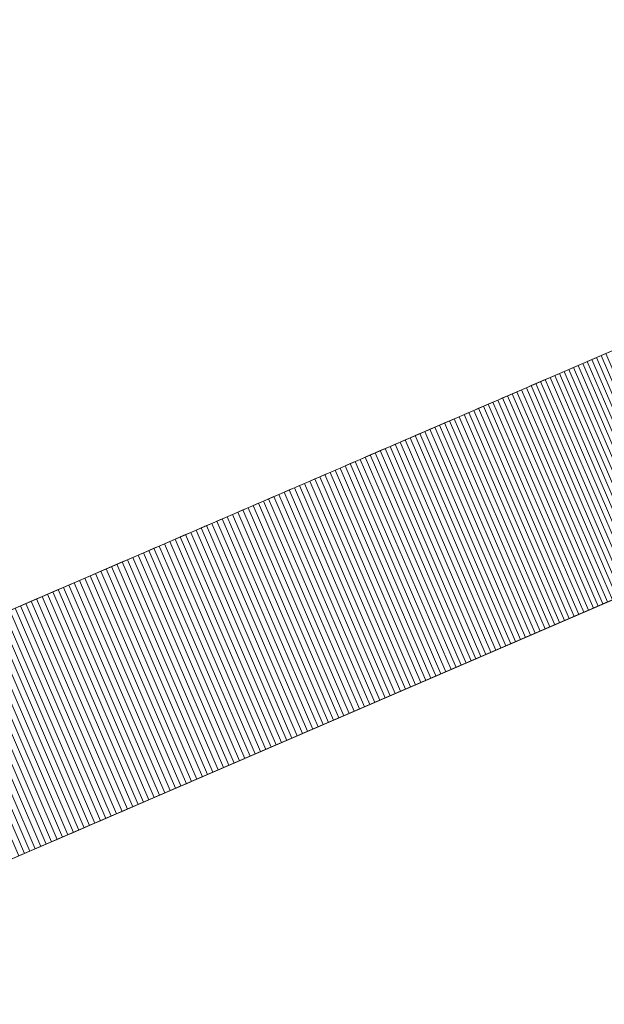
# Model space of a CAD drawing. Header units: centimetres. Extents: x -72 to 74, y -14 to 13.
# Tile 11 of 61: x -40 to -31, y -2 to 13. Entities that reach past the tile are written whole.
import ezdxf

# ---------------------------------------------------------------- set-up
doc = ezdxf.new("R2010")
doc.units = ezdxf.units.CM
doc.header["$LTSCALE"] = 2.54
doc.layers.add('Lucido design-1', color=7, linetype='Continuous')

# ---------------------------------------------------------------- blocks, each defined once
blk = doc.blocks.new('Gruppo-1')
at = {"color": 230, "linetype": 'Continuous', "lineweight": 9}
for points, invisible_edges in [([(-19.181, 12.613, 81.08), (-19.128, 12.636, -57.895), (-72.382, -10.344, -57.895), (-19.181, 12.613, 81.08)], 13), ([(-72.382, -10.344, 81.08), (-52.91, -1.941, 109.007), (-19.181, 12.613, 81.08), (-72.382, -10.344, 81.08)], 15), ([(-72.382, -10.344, -57.895), (-72.382, -10.344, 81.08), (-19.181, 12.613, 81.08), (-72.382, -10.344, -57.895)], 14), ([(-52.91, -1.941, 109.007), (-34.558, 5.978, 107.361), (-19.181, 12.613, 81.08), (-52.91, -1.941, 109.007)], 15), ([(-34.558, 5.978, 107.361), (-23.965, 10.549, 97.671), (-19.181, 12.613, 81.08), (-34.558, 5.978, 107.361)], 15), ([(-34.558, 5.978, 107.361), (-28.848, 8.442, 103.438), (-23.965, 10.549, 97.671), (-34.558, 5.978, 107.361)], 15), ([(-17.814, 9.445, 81.08), (-17.761, 9.468, -57.895), (-71.015, -13.511, -57.895), (-17.814, 9.445, 81.08)], 13), ([(-71.015, -13.511, 81.08), (-51.543, -5.109, 109.007), (-17.814, 9.445, 81.08), (-71.015, -13.511, 81.08)], 15), ([(-71.015, -13.511, -57.895), (-71.015, -13.511, 81.08), (-17.814, 9.445, 81.08), (-71.015, -13.511, -57.895)], 14), ([(-51.543, -5.109, 109.007), (-33.191, 2.81, 107.361), (-17.814, 9.445, 81.08), (-51.543, -5.109, 109.007)], 15), ([(-33.191, 2.81, 107.361), (-22.598, 7.381, 97.671), (-17.814, 9.445, 81.08), (-33.191, 2.81, 107.361)], 15), ([(-34.558, 5.978, 107.361), (-30.854, 7.576, 105.075), (-28.848, 8.442, 103.438), (-34.558, 5.978, 107.361)], 15), ([(-30.854, 7.576, 105.075), (-30.035, 7.929, 104.445), (-28.848, 8.442, 103.438), (-30.854, 7.576, 105.075)], 15), ([(-30.854, 7.576, 105.075), (-30.374, 7.783, 104.712), (-30.035, 7.929, 104.445), (-30.854, 7.576, 105.075)], 15), ([(-30.854, 7.576, 105.075), (-30.647, 7.665, 104.921), (-30.374, 7.783, 104.712), (-30.854, 7.576, 105.075)], 15), ([(-34.558, 5.978, 107.361), (-33.066, 6.622, 106.542), (-30.854, 7.576, 105.075), (-34.558, 5.978, 107.361)], 15), ([(-33.066, 6.622, 106.542), (-32.123, 7.029, 105.955), (-30.854, 7.576, 105.075), (-33.066, 6.622, 106.542)], 15), ([(-32.123, 7.029, 105.955), (-31.483, 7.305, 105.525), (-30.854, 7.576, 105.075), (-32.123, 7.029, 105.955)], 15), ([(-31.483, 7.305, 105.525), (-31.202, 7.426, 105.327), (-30.854, 7.576, 105.075), (-31.483, 7.305, 105.525)], 15), ([(-31.202, 7.426, 105.327), (-30.993, 7.516, 105.177), (-30.854, 7.576, 105.075), (-31.202, 7.426, 105.327)], 15), ([(-30.993, 7.516, 105.177), (-30.923, 7.546, 105.126), (-30.854, 7.576, 105.075), (-30.993, 7.516, 105.177)], 12), ([(-30.854, 7.576, 105.075), (-30.785, 7.606, 105.024), (-30.647, 7.665, 104.921), (-30.854, 7.576, 105.075)], 14), ([(-31.483, 7.305, 105.525), (-31.342, 7.365, 105.427), (-31.202, 7.426, 105.327), (-31.483, 7.305, 105.525)], 15), ([(-31.342, 7.365, 105.427), (-31.272, 7.396, 105.377), (-31.202, 7.426, 105.327), (-31.342, 7.365, 105.427)], 12), ([(-31.202, 7.426, 105.327), (-31.132, 7.456, 105.277), (-30.993, 7.516, 105.177), (-31.202, 7.426, 105.327)], 14), ([(-31.132, 7.456, 105.277), (-31.062, 7.486, 105.227), (-30.993, 7.516, 105.177), (-31.132, 7.456, 105.277)], 12), ([(-33.191, 2.81, 107.361), (-27.482, 5.274, 103.438), (-22.598, 7.381, 97.671), (-33.191, 2.81, 107.361)], 15), ([(-32.123, 7.029, 105.955), (-31.837, 7.152, 105.766), (-31.483, 7.305, 105.525), (-32.123, 7.029, 105.955)], 15), ([(-31.837, 7.152, 105.766), (-31.695, 7.213, 105.671), (-31.483, 7.305, 105.525), (-31.837, 7.152, 105.766)], 15), ([(-31.695, 7.213, 105.671), (-31.553, 7.274, 105.574), (-31.483, 7.305, 105.525), (-31.695, 7.213, 105.671)], 13), ([(-31.695, 7.213, 105.671), (-31.624, 7.244, 105.622), (-31.553, 7.274, 105.574), (-31.695, 7.213, 105.671)], 12), ([(-31.483, 7.305, 105.525), (-31.412, 7.335, 105.476), (-31.342, 7.365, 105.427), (-31.483, 7.305, 105.525)], 12), ([(-32.123, 7.029, 105.955), (-31.979, 7.09, 105.861), (-31.837, 7.152, 105.766), (-32.123, 7.029, 105.955)], 15), ([(-31.979, 7.09, 105.861), (-31.908, 7.121, 105.814), (-31.837, 7.152, 105.766), (-31.979, 7.09, 105.861)], 12), ([(-31.837, 7.152, 105.766), (-31.766, 7.183, 105.719), (-31.695, 7.213, 105.671), (-31.837, 7.152, 105.766)], 12), ([(-33.066, 6.622, 106.542), (-32.555, 6.842, 106.231), (-32.123, 7.029, 105.955), (-33.066, 6.622, 106.542)], 15), ([(-32.555, 6.842, 106.231), (-32.266, 6.967, 106.048), (-32.123, 7.029, 105.955), (-32.555, 6.842, 106.231)], 15), ([(-32.266, 6.967, 106.048), (-32.194, 6.998, 106.002), (-32.123, 7.029, 105.955), (-32.266, 6.967, 106.048)], 12), ([(-32.123, 7.029, 105.955), (-32.051, 7.06, 105.909), (-31.979, 7.09, 105.861), (-32.123, 7.029, 105.955)], 12), ([(-33.066, 6.622, 106.542), (-32.773, 6.748, 106.366), (-32.555, 6.842, 106.231), (-33.066, 6.622, 106.542)], 15), ([(-32.773, 6.748, 106.366), (-32.628, 6.811, 106.276), (-32.555, 6.842, 106.231), (-32.773, 6.748, 106.366)], 13), ([(-32.555, 6.842, 106.231), (-32.41, 6.904, 106.14), (-32.266, 6.967, 106.048), (-32.555, 6.842, 106.231)], 15), ([(-32.555, 6.842, 106.231), (-32.483, 6.873, 106.186), (-32.41, 6.904, 106.14), (-32.555, 6.842, 106.231)], 12), ([(-32.41, 6.904, 106.14), (-32.338, 6.936, 106.094), (-32.266, 6.967, 106.048), (-32.41, 6.904, 106.14)], 12), ([(-33.066, 6.622, 106.542), (-32.919, 6.685, 106.455), (-32.773, 6.748, 106.366), (-33.066, 6.622, 106.542)], 15), ([(-33.066, 6.622, 106.542), (-32.993, 6.653, 106.498), (-32.919, 6.685, 106.455), (-33.066, 6.622, 106.542)], 12), ([(-32.919, 6.685, 106.455), (-32.846, 6.716, 106.41), (-32.773, 6.748, 106.366), (-32.919, 6.685, 106.455)], 12), ([(-32.773, 6.748, 106.366), (-32.7, 6.779, 106.321), (-32.628, 6.811, 106.276), (-32.773, 6.748, 106.366)], 12), ([(-34.558, 5.978, 107.361), (-33.881, 6.27, 107.005), (-33.066, 6.622, 106.542), (-34.558, 5.978, 107.361)], 15), ([(-33.881, 6.27, 107.005), (-33.434, 6.463, 106.756), (-33.066, 6.622, 106.542), (-33.881, 6.27, 107.005)], 15), ([(-33.434, 6.463, 106.756), (-33.287, 6.526, 106.671), (-33.066, 6.622, 106.542), (-33.434, 6.463, 106.756)], 15), ([(-33.287, 6.526, 106.671), (-33.139, 6.59, 106.585), (-33.066, 6.622, 106.542), (-33.287, 6.526, 106.671)], 13), ([(-33.287, 6.526, 106.671), (-33.213, 6.558, 106.629), (-33.139, 6.59, 106.585), (-33.287, 6.526, 106.671)], 12), ([(-33.881, 6.27, 107.005), (-33.732, 6.334, 106.923), (-33.434, 6.463, 106.756), (-33.881, 6.27, 107.005)], 15), ([(-33.732, 6.334, 106.923), (-33.583, 6.399, 106.84), (-33.434, 6.463, 106.756), (-33.732, 6.334, 106.923)], 15), ([(-33.732, 6.334, 106.923), (-33.657, 6.367, 106.882), (-33.583, 6.399, 106.84), (-33.732, 6.334, 106.923)], 12), ([(-33.583, 6.399, 106.84), (-33.509, 6.431, 106.799), (-33.434, 6.463, 106.756), (-33.583, 6.399, 106.84)], 12), ([(-33.434, 6.463, 106.756), (-33.361, 6.494, 106.714), (-33.287, 6.526, 106.671), (-33.434, 6.463, 106.756)], 12), ([(-34.558, 5.978, 107.361), (-34.181, 6.141, 107.166), (-33.881, 6.27, 107.005), (-34.558, 5.978, 107.361)], 15), ([(-34.181, 6.141, 107.166), (-34.03, 6.205, 107.086), (-33.881, 6.27, 107.005), (-34.181, 6.141, 107.166)], 15), ([(-34.03, 6.205, 107.086), (-33.956, 6.238, 107.046), (-33.881, 6.27, 107.005), (-34.03, 6.205, 107.086)], 12), ([(-33.881, 6.27, 107.005), (-33.806, 6.302, 106.965), (-33.732, 6.334, 106.923), (-33.881, 6.27, 107.005)], 12), ([(-34.558, 5.978, 107.361), (-34.331, 6.076, 107.245), (-34.181, 6.141, 107.166), (-34.558, 5.978, 107.361)], 15), ([(-34.331, 6.076, 107.245), (-34.256, 6.108, 107.206), (-34.181, 6.141, 107.166), (-34.331, 6.076, 107.245)], 12), ([(-34.181, 6.141, 107.166), (-34.106, 6.173, 107.126), (-34.03, 6.205, 107.086), (-34.181, 6.141, 107.166)], 12), ([(-52.91, -1.941, 109.007), (-41.485, 2.989, 109.686), (-34.558, 5.978, 107.361), (-52.91, -1.941, 109.007)], 15), ([(-41.485, 2.989, 109.686), (-37.829, 4.566, 108.741), (-34.558, 5.978, 107.361), (-41.485, 2.989, 109.686)], 15), ([(-37.829, 4.566, 108.741), (-36.407, 5.18, 108.208), (-34.558, 5.978, 107.361), (-37.829, 4.566, 108.741)], 15), ([(-36.407, 5.18, 108.208), (-35.475, 5.582, 107.804), (-34.558, 5.978, 107.361), (-36.407, 5.18, 108.208)], 15), ([(-35.475, 5.582, 107.804), (-34.938, 5.814, 107.55), (-34.558, 5.978, 107.361), (-35.475, 5.582, 107.804)], 15), ([(-34.938, 5.814, 107.55), (-34.71, 5.912, 107.438), (-34.558, 5.978, 107.361), (-34.938, 5.814, 107.55)], 15), ([(-34.71, 5.912, 107.438), (-34.634, 5.945, 107.4), (-34.558, 5.978, 107.361), (-34.71, 5.912, 107.438)], 12), ([(-34.558, 5.978, 107.361), (-34.407, 6.043, 107.284), (-34.331, 6.076, 107.245), (-34.558, 5.978, 107.361)], 13), ([(-34.558, 5.978, 107.361), (-34.482, 6.01, 107.323), (-34.407, 6.043, 107.284), (-34.558, 5.978, 107.361)], 12), ([(-35.475, 5.582, 107.804), (-35.244, 5.682, 107.697), (-34.938, 5.814, 107.55), (-35.475, 5.582, 107.804)], 15), ([(-35.244, 5.682, 107.697), (-35.091, 5.748, 107.624), (-34.938, 5.814, 107.55), (-35.244, 5.682, 107.697)], 15), ([(-35.091, 5.748, 107.624), (-35.015, 5.781, 107.587), (-34.938, 5.814, 107.55), (-35.091, 5.748, 107.624)], 12), ([(-34.938, 5.814, 107.55), (-34.862, 5.847, 107.513), (-34.71, 5.912, 107.438), (-34.938, 5.814, 107.55)], 14), ([(-34.862, 5.847, 107.513), (-34.786, 5.879, 107.475), (-34.71, 5.912, 107.438), (-34.862, 5.847, 107.513)], 12), ([(-35.475, 5.582, 107.804), (-35.321, 5.648, 107.732), (-35.244, 5.682, 107.697), (-35.475, 5.582, 107.804)], 13), ([(-35.475, 5.582, 107.804), (-35.398, 5.615, 107.768), (-35.321, 5.648, 107.732), (-35.475, 5.582, 107.804)], 12), ([(-35.244, 5.682, 107.697), (-35.168, 5.715, 107.66), (-35.091, 5.748, 107.624), (-35.244, 5.682, 107.697)], 12), ([(-36.407, 5.18, 108.208), (-35.862, 5.415, 107.977), (-35.475, 5.582, 107.804), (-36.407, 5.18, 108.208)], 15), ([(-35.862, 5.415, 107.977), (-35.707, 5.482, 107.908), (-35.475, 5.582, 107.804), (-35.862, 5.415, 107.977)], 15), ([(-35.707, 5.482, 107.908), (-35.552, 5.549, 107.839), (-35.475, 5.582, 107.804), (-35.707, 5.482, 107.908)], 13), ([(-35.707, 5.482, 107.908), (-35.629, 5.515, 107.874), (-35.552, 5.549, 107.839), (-35.707, 5.482, 107.908)], 12), ([(-36.407, 5.18, 108.208), (-36.095, 5.315, 108.077), (-35.862, 5.415, 107.977), (-36.407, 5.18, 108.208)], 15), ([(-36.095, 5.315, 108.077), (-36.017, 5.348, 108.044), (-35.862, 5.415, 107.977), (-36.095, 5.315, 108.077)], 14), ([(-36.017, 5.348, 108.044), (-35.939, 5.382, 108.01), (-35.862, 5.415, 107.977), (-36.017, 5.348, 108.044)], 12), ([(-35.862, 5.415, 107.977), (-35.784, 5.449, 107.942), (-35.707, 5.482, 107.908), (-35.862, 5.415, 107.977)], 12), ([(-36.407, 5.18, 108.208), (-36.25, 5.247, 108.143), (-36.095, 5.315, 108.077), (-36.407, 5.18, 108.208)], 15), ([(-36.407, 5.18, 108.208), (-36.328, 5.214, 108.175), (-36.25, 5.247, 108.143), (-36.407, 5.18, 108.208)], 12), ([(-36.25, 5.247, 108.143), (-36.172, 5.281, 108.11), (-36.095, 5.315, 108.077), (-36.25, 5.247, 108.143)], 12), ([(-33.191, 2.81, 107.361), (-29.487, 4.408, 105.075), (-27.482, 5.274, 103.438), (-33.191, 2.81, 107.361)], 15), ([(-37.829, 4.566, 108.741), (-37.035, 4.909, 108.456), (-36.407, 5.18, 108.208), (-37.829, 4.566, 108.741)], 15), ([(-37.035, 4.909, 108.456), (-36.72, 5.045, 108.334), (-36.407, 5.18, 108.208), (-37.035, 4.909, 108.456)], 15), ([(-36.72, 5.045, 108.334), (-36.563, 5.112, 108.271), (-36.407, 5.18, 108.208), (-36.72, 5.045, 108.334)], 15), ([(-36.72, 5.045, 108.334), (-36.642, 5.079, 108.303), (-36.563, 5.112, 108.271), (-36.72, 5.045, 108.334)], 12), ([(-36.563, 5.112, 108.271), (-36.485, 5.146, 108.24), (-36.407, 5.18, 108.208), (-36.563, 5.112, 108.271)], 12), ([(-37.829, 4.566, 108.741), (-37.51, 4.704, 108.63), (-37.035, 4.909, 108.456), (-37.829, 4.566, 108.741)], 15), ([(-37.51, 4.704, 108.63), (-37.272, 4.806, 108.544), (-37.035, 4.909, 108.456), (-37.51, 4.704, 108.63)], 15), ([(-37.272, 4.806, 108.544), (-37.114, 4.875, 108.485), (-37.035, 4.909, 108.456), (-37.272, 4.806, 108.544)], 13), ([(-37.035, 4.909, 108.456), (-36.878, 4.977, 108.395), (-36.72, 5.045, 108.334), (-37.035, 4.909, 108.456)], 15), ([(-37.035, 4.909, 108.456), (-36.956, 4.943, 108.426), (-36.878, 4.977, 108.395), (-37.035, 4.909, 108.456)], 12), ([(-36.878, 4.977, 108.395), (-36.799, 5.011, 108.365), (-36.72, 5.045, 108.334), (-36.878, 4.977, 108.395)], 12), ([(-37.51, 4.704, 108.63), (-37.352, 4.772, 108.573), (-37.272, 4.806, 108.544), (-37.51, 4.704, 108.63)], 13), ([(-37.51, 4.704, 108.63), (-37.431, 4.738, 108.602), (-37.352, 4.772, 108.573), (-37.51, 4.704, 108.63)], 12), ([(-37.272, 4.806, 108.544), (-37.193, 4.841, 108.515), (-37.114, 4.875, 108.485), (-37.272, 4.806, 108.544)], 12), ([(-37.829, 4.566, 108.741), (-37.669, 4.635, 108.686), (-37.51, 4.704, 108.63), (-37.829, 4.566, 108.741)], 15), ([(-37.829, 4.566, 108.741), (-37.749, 4.601, 108.714), (-37.669, 4.635, 108.686), (-37.829, 4.566, 108.741)], 12), ([(-37.669, 4.635, 108.686), (-37.59, 4.67, 108.658), (-37.51, 4.704, 108.63), (-37.669, 4.635, 108.686)], 12), ([(-41.485, 2.989, 109.686), (-39.845, 3.696, 109.336), (-37.829, 4.566, 108.741), (-41.485, 2.989, 109.686)], 15), ([(-39.845, 3.696, 109.336), (-39.033, 4.047, 109.119), (-37.829, 4.566, 108.741), (-39.845, 3.696, 109.336)], 15), ([(-39.033, 4.047, 109.119), (-38.389, 4.325, 108.925), (-37.829, 4.566, 108.741), (-39.033, 4.047, 109.119)], 15), ([(-38.389, 4.325, 108.925), (-38.068, 4.463, 108.822), (-37.829, 4.566, 108.741), (-38.389, 4.325, 108.925)], 15), ([(-38.389, 4.325, 108.925), (-38.228, 4.394, 108.874), (-38.068, 4.463, 108.822), (-38.389, 4.325, 108.925)], 15), ([(-38.228, 4.394, 108.874), (-38.148, 4.429, 108.848), (-38.068, 4.463, 108.822), (-38.228, 4.394, 108.874)], 12), ([(-38.068, 4.463, 108.822), (-37.988, 4.498, 108.795), (-37.829, 4.566, 108.741), (-38.068, 4.463, 108.822)], 14), ([(-37.988, 4.498, 108.795), (-37.908, 4.532, 108.768), (-37.829, 4.566, 108.741), (-37.988, 4.498, 108.795)], 12), ([(-39.033, 4.047, 109.119), (-38.63, 4.221, 109), (-38.389, 4.325, 108.925), (-39.033, 4.047, 109.119)], 15), ([(-38.63, 4.221, 109), (-38.469, 4.29, 108.95), (-38.389, 4.325, 108.925), (-38.63, 4.221, 109)], 13), ([(-38.389, 4.325, 108.925), (-38.308, 4.359, 108.9), (-38.228, 4.394, 108.874), (-38.389, 4.325, 108.925)], 12), ([(-33.191, 2.81, 107.361), (-31.699, 3.454, 106.542), (-29.487, 4.408, 105.075), (-33.191, 2.81, 107.361)], 15), ([(-31.699, 3.454, 106.542), (-30.756, 3.861, 105.955), (-29.487, 4.408, 105.075), (-31.699, 3.454, 106.542)], 15), ([(-39.033, 4.047, 109.119), (-38.791, 4.151, 109.048), (-38.63, 4.221, 109), (-39.033, 4.047, 109.119)], 15), ([(-38.791, 4.151, 109.048), (-38.71, 4.186, 109.024), (-38.63, 4.221, 109), (-38.791, 4.151, 109.048)], 12), ([(-38.63, 4.221, 109), (-38.549, 4.255, 108.975), (-38.469, 4.29, 108.95), (-38.63, 4.221, 109)], 12), ([(-39.845, 3.696, 109.336), (-39.276, 3.942, 109.187), (-39.033, 4.047, 109.119), (-39.845, 3.696, 109.336)], 15), ([(-39.276, 3.942, 109.187), (-39.114, 4.012, 109.142), (-39.033, 4.047, 109.119), (-39.276, 3.942, 109.187)], 13), ([(-39.276, 3.942, 109.187), (-39.195, 3.977, 109.164), (-39.114, 4.012, 109.142), (-39.276, 3.942, 109.187)], 12), ([(-39.033, 4.047, 109.119), (-38.872, 4.116, 109.072), (-38.791, 4.151, 109.048), (-39.033, 4.047, 109.119)], 13), ([(-39.033, 4.047, 109.119), (-38.952, 4.081, 109.095), (-38.872, 4.116, 109.072), (-39.033, 4.047, 109.119)], 12), ([(-39.845, 3.696, 109.336), (-39.601, 3.802, 109.274), (-39.276, 3.942, 109.187), (-39.845, 3.696, 109.336)], 15), ([(-39.601, 3.802, 109.274), (-39.438, 3.872, 109.231), (-39.276, 3.942, 109.187), (-39.601, 3.802, 109.274)], 15), ([(-39.601, 3.802, 109.274), (-39.519, 3.837, 109.252), (-39.438, 3.872, 109.231), (-39.601, 3.802, 109.274)], 12), ([(-39.438, 3.872, 109.231), (-39.357, 3.907, 109.209), (-39.276, 3.942, 109.187), (-39.438, 3.872, 109.231)], 12), ([(-31.699, 3.454, 106.542), (-31.188, 3.674, 106.231), (-30.756, 3.861, 105.955), (-31.699, 3.454, 106.542)], 15), ([(-31.188, 3.674, 106.231), (-30.899, 3.799, 106.048), (-30.756, 3.861, 105.955), (-31.188, 3.674, 106.231)], 15), ([(-30.899, 3.799, 106.048), (-30.827, 3.83, 106.002), (-30.756, 3.861, 105.955), (-30.899, 3.799, 106.048)], 12), ([(-39.845, 3.696, 109.336), (-39.682, 3.767, 109.295), (-39.601, 3.802, 109.274), (-39.845, 3.696, 109.336)], 13), ([(-31.188, 3.674, 106.231), (-31.044, 3.737, 106.14), (-30.899, 3.799, 106.048), (-31.188, 3.674, 106.231)], 15), ([(-31.188, 3.674, 106.231), (-31.116, 3.706, 106.186), (-31.044, 3.737, 106.14), (-31.188, 3.674, 106.231)], 12), ([(-31.044, 3.737, 106.14), (-30.971, 3.768, 106.094), (-30.899, 3.799, 106.048), (-31.044, 3.737, 106.14)], 12), ([(-31.699, 3.454, 106.542), (-31.406, 3.58, 106.366), (-31.188, 3.674, 106.231), (-31.699, 3.454, 106.542)], 15), ([(-31.699, 3.454, 106.542), (-31.552, 3.517, 106.455), (-31.406, 3.58, 106.366), (-31.699, 3.454, 106.542)], 15), ([(-31.552, 3.517, 106.455), (-31.479, 3.549, 106.41), (-31.406, 3.58, 106.366), (-31.552, 3.517, 106.455)], 12), ([(-31.406, 3.58, 106.366), (-31.261, 3.643, 106.276), (-31.188, 3.674, 106.231), (-31.406, 3.58, 106.366)], 13), ([(-31.406, 3.58, 106.366), (-31.334, 3.612, 106.321), (-31.261, 3.643, 106.276), (-31.406, 3.58, 106.366)], 12), ([(-33.191, 2.81, 107.361), (-32.514, 3.102, 107.005), (-31.699, 3.454, 106.542), (-33.191, 2.81, 107.361)], 15), ([(-32.514, 3.102, 107.005), (-32.068, 3.295, 106.756), (-31.699, 3.454, 106.542), (-32.514, 3.102, 107.005)], 15), ([(-32.068, 3.295, 106.756), (-31.92, 3.359, 106.671), (-31.699, 3.454, 106.542), (-32.068, 3.295, 106.756)], 15), ([(-31.92, 3.359, 106.671), (-31.772, 3.422, 106.585), (-31.699, 3.454, 106.542), (-31.92, 3.359, 106.671)], 13), ([(-31.92, 3.359, 106.671), (-31.846, 3.39, 106.629), (-31.772, 3.422, 106.585), (-31.92, 3.359, 106.671)], 12), ([(-31.699, 3.454, 106.542), (-31.626, 3.486, 106.498), (-31.552, 3.517, 106.455), (-31.699, 3.454, 106.542)], 12), ([(-32.514, 3.102, 107.005), (-32.365, 3.167, 106.923), (-32.068, 3.295, 106.756), (-32.514, 3.102, 107.005)], 15), ([(-32.365, 3.167, 106.923), (-32.216, 3.231, 106.84), (-32.068, 3.295, 106.756), (-32.365, 3.167, 106.923)], 15), ([(-32.216, 3.231, 106.84), (-32.142, 3.263, 106.799), (-32.068, 3.295, 106.756), (-32.216, 3.231, 106.84)], 12), ([(-32.068, 3.295, 106.756), (-31.994, 3.327, 106.714), (-31.92, 3.359, 106.671), (-32.068, 3.295, 106.756)], 12), ([(-32.514, 3.102, 107.005), (-32.439, 3.135, 106.965), (-32.365, 3.167, 106.923), (-32.514, 3.102, 107.005)], 12), ([(-32.365, 3.167, 106.923), (-32.29, 3.199, 106.882), (-32.216, 3.231, 106.84), (-32.365, 3.167, 106.923)], 12), ([(-33.191, 2.81, 107.361), (-32.814, 2.973, 107.166), (-32.514, 3.102, 107.005), (-33.191, 2.81, 107.361)], 15), ([(-33.191, 2.81, 107.361), (-32.964, 2.908, 107.245), (-32.814, 2.973, 107.166), (-33.191, 2.81, 107.361)], 15), ([(-32.964, 2.908, 107.245), (-32.889, 2.94, 107.206), (-32.814, 2.973, 107.166), (-32.964, 2.908, 107.245)], 12), ([(-32.814, 2.973, 107.166), (-32.664, 3.038, 107.086), (-32.514, 3.102, 107.005), (-32.814, 2.973, 107.166)], 15), ([(-32.814, 2.973, 107.166), (-32.739, 3.005, 107.126), (-32.664, 3.038, 107.086), (-32.814, 2.973, 107.166)], 12), ([(-32.664, 3.038, 107.086), (-32.589, 3.07, 107.046), (-32.514, 3.102, 107.005), (-32.664, 3.038, 107.086)], 12), ([(-33.191, 2.81, 107.361), (-33.04, 2.875, 107.284), (-32.964, 2.908, 107.245), (-33.191, 2.81, 107.361)], 13), ([(-33.191, 2.81, 107.361), (-33.115, 2.843, 107.323), (-33.04, 2.875, 107.284), (-33.191, 2.81, 107.361)], 12), ([(-51.543, -5.109, 109.007), (-40.118, -0.179, 109.686), (-33.191, 2.81, 107.361), (-51.543, -5.109, 109.007)], 15), ([(-40.118, -0.179, 109.686), (-36.462, 1.399, 108.741), (-33.191, 2.81, 107.361), (-40.118, -0.179, 109.686)], 15), ([(-36.462, 1.399, 108.741), (-35.04, 2.012, 108.208), (-33.191, 2.81, 107.361), (-36.462, 1.399, 108.741)], 15), ([(-35.04, 2.012, 108.208), (-34.108, 2.414, 107.804), (-33.191, 2.81, 107.361), (-35.04, 2.012, 108.208)], 15), ([(-34.108, 2.414, 107.804), (-33.571, 2.646, 107.55), (-33.191, 2.81, 107.361), (-34.108, 2.414, 107.804)], 15), ([(-33.571, 2.646, 107.55), (-33.343, 2.745, 107.438), (-33.191, 2.81, 107.361), (-33.571, 2.646, 107.55)], 15), ([(-33.571, 2.646, 107.55), (-33.495, 2.679, 107.513), (-33.343, 2.745, 107.438), (-33.571, 2.646, 107.55)], 14), ([(-33.495, 2.679, 107.513), (-33.419, 2.712, 107.475), (-33.343, 2.745, 107.438), (-33.495, 2.679, 107.513)], 12), ([(-33.343, 2.745, 107.438), (-33.267, 2.777, 107.4), (-33.191, 2.81, 107.361), (-33.343, 2.745, 107.438)], 12), ([(-34.108, 2.414, 107.804), (-33.877, 2.514, 107.697), (-33.571, 2.646, 107.55), (-34.108, 2.414, 107.804)], 15), ([(-33.877, 2.514, 107.697), (-33.724, 2.58, 107.624), (-33.571, 2.646, 107.55), (-33.877, 2.514, 107.697)], 15), ([(-33.877, 2.514, 107.697), (-33.801, 2.547, 107.66), (-33.724, 2.58, 107.624), (-33.877, 2.514, 107.697)], 12), ([(-33.724, 2.58, 107.624), (-33.648, 2.613, 107.587), (-33.571, 2.646, 107.55), (-33.724, 2.58, 107.624)], 12), ([(-35.04, 2.012, 108.208), (-34.495, 2.248, 107.977), (-34.108, 2.414, 107.804), (-35.04, 2.012, 108.208)], 15), ([(-34.495, 2.248, 107.977), (-34.34, 2.314, 107.908), (-34.108, 2.414, 107.804), (-34.495, 2.248, 107.977)], 15), ([(-34.34, 2.314, 107.908), (-34.185, 2.381, 107.839), (-34.108, 2.414, 107.804), (-34.34, 2.314, 107.908)], 13), ([(-34.34, 2.314, 107.908), (-34.262, 2.348, 107.874), (-34.185, 2.381, 107.839), (-34.34, 2.314, 107.908)], 12), ([(-34.108, 2.414, 107.804), (-33.954, 2.481, 107.732), (-33.877, 2.514, 107.697), (-34.108, 2.414, 107.804)], 13), ([(-34.108, 2.414, 107.804), (-34.031, 2.448, 107.768), (-33.954, 2.481, 107.732), (-34.108, 2.414, 107.804)], 12), ([(-35.04, 2.012, 108.208), (-34.728, 2.147, 108.077), (-34.495, 2.248, 107.977), (-35.04, 2.012, 108.208)], 15), ([(-34.728, 2.147, 108.077), (-34.65, 2.181, 108.044), (-34.495, 2.248, 107.977), (-34.728, 2.147, 108.077)], 14), ([(-34.65, 2.181, 108.044), (-34.572, 2.214, 108.01), (-34.495, 2.248, 107.977), (-34.65, 2.181, 108.044)], 12), ([(-34.495, 2.248, 107.977), (-34.417, 2.281, 107.942), (-34.34, 2.314, 107.908), (-34.495, 2.248, 107.977)], 12), ([(-35.04, 2.012, 108.208), (-34.884, 2.08, 108.143), (-34.728, 2.147, 108.077), (-35.04, 2.012, 108.208)], 15), ([(-35.04, 2.012, 108.208), (-34.962, 2.046, 108.175), (-34.884, 2.08, 108.143), (-35.04, 2.012, 108.208)], 12), ([(-34.884, 2.08, 108.143), (-34.806, 2.113, 108.11), (-34.728, 2.147, 108.077), (-34.884, 2.08, 108.143)], 12), ([(-36.462, 1.399, 108.741), (-35.668, 1.741, 108.456), (-35.04, 2.012, 108.208), (-36.462, 1.399, 108.741)], 15), ([(-35.668, 1.741, 108.456), (-35.353, 1.877, 108.334), (-35.04, 2.012, 108.208), (-35.668, 1.741, 108.456)], 15), ([(-35.353, 1.877, 108.334), (-35.196, 1.945, 108.271), (-35.04, 2.012, 108.208), (-35.353, 1.877, 108.334)], 15), ([(-35.353, 1.877, 108.334), (-35.275, 1.911, 108.303), (-35.196, 1.945, 108.271), (-35.353, 1.877, 108.334)], 12), ([(-35.196, 1.945, 108.271), (-35.118, 1.979, 108.24), (-35.04, 2.012, 108.208), (-35.196, 1.945, 108.271)], 12), ([(-35.668, 1.741, 108.456), (-35.511, 1.809, 108.395), (-35.353, 1.877, 108.334), (-35.668, 1.741, 108.456)], 15), ([(-35.668, 1.741, 108.456), (-35.589, 1.775, 108.426), (-35.511, 1.809, 108.395), (-35.668, 1.741, 108.456)], 12), ([(-35.511, 1.809, 108.395), (-35.432, 1.843, 108.365), (-35.353, 1.877, 108.334), (-35.511, 1.809, 108.395)], 12), ([(-36.462, 1.399, 108.741), (-36.143, 1.536, 108.63), (-35.668, 1.741, 108.456), (-36.462, 1.399, 108.741)], 15), ([(-36.143, 1.536, 108.63), (-35.905, 1.639, 108.544), (-35.668, 1.741, 108.456), (-36.143, 1.536, 108.63)], 15), ([(-36.143, 1.536, 108.63), (-35.985, 1.605, 108.573), (-35.905, 1.639, 108.544), (-36.143, 1.536, 108.63)], 13), ([(-35.905, 1.639, 108.544), (-35.747, 1.707, 108.485), (-35.668, 1.741, 108.456), (-35.905, 1.639, 108.544)], 13), ([(-35.905, 1.639, 108.544), (-35.826, 1.673, 108.515), (-35.747, 1.707, 108.485), (-35.905, 1.639, 108.544)], 12), ([(-36.462, 1.399, 108.741), (-36.302, 1.468, 108.686), (-36.143, 1.536, 108.63), (-36.462, 1.399, 108.741)], 15), ([(-36.302, 1.468, 108.686), (-36.223, 1.502, 108.658), (-36.143, 1.536, 108.63), (-36.302, 1.468, 108.686)], 12), ([(-36.143, 1.536, 108.63), (-36.064, 1.57, 108.602), (-35.985, 1.605, 108.573), (-36.143, 1.536, 108.63)], 12), ([(-40.118, -0.179, 109.686), (-38.478, 0.529, 109.336), (-36.462, 1.399, 108.741), (-40.118, -0.179, 109.686)], 15), ([(-38.478, 0.529, 109.336), (-37.666, 0.879, 109.119), (-36.462, 1.399, 108.741), (-38.478, 0.529, 109.336)], 15), ([(-37.666, 0.879, 109.119), (-37.022, 1.157, 108.925), (-36.462, 1.399, 108.741), (-37.666, 0.879, 109.119)], 15), ([(-37.022, 1.157, 108.925), (-36.701, 1.295, 108.822), (-36.462, 1.399, 108.741), (-37.022, 1.157, 108.925)], 15), ([(-36.701, 1.295, 108.822), (-36.621, 1.33, 108.795), (-36.462, 1.399, 108.741), (-36.701, 1.295, 108.822)], 14), ([(-36.621, 1.33, 108.795), (-36.542, 1.364, 108.768), (-36.462, 1.399, 108.741), (-36.621, 1.33, 108.795)], 12), ([(-36.462, 1.399, 108.741), (-36.382, 1.433, 108.714), (-36.302, 1.468, 108.686), (-36.462, 1.399, 108.741)], 12), ([(-37.022, 1.157, 108.925), (-36.861, 1.226, 108.874), (-36.701, 1.295, 108.822), (-37.022, 1.157, 108.925)], 15), ([(-37.022, 1.157, 108.925), (-36.942, 1.192, 108.9), (-36.861, 1.226, 108.874), (-37.022, 1.157, 108.925)], 12), ([(-36.861, 1.226, 108.874), (-36.781, 1.261, 108.848), (-36.701, 1.295, 108.822), (-36.861, 1.226, 108.874)], 12), ([(-37.666, 0.879, 109.119), (-37.263, 1.053, 109), (-37.022, 1.157, 108.925), (-37.666, 0.879, 109.119)], 15), ([(-37.666, 0.879, 109.119), (-37.424, 0.983, 109.048), (-37.263, 1.053, 109), (-37.666, 0.879, 109.119)], 15), ([(-37.424, 0.983, 109.048), (-37.344, 1.018, 109.024), (-37.263, 1.053, 109), (-37.424, 0.983, 109.048)], 12), ([(-37.263, 1.053, 109), (-37.102, 1.122, 108.95), (-37.022, 1.157, 108.925), (-37.263, 1.053, 109)], 13), ([(-37.263, 1.053, 109), (-37.183, 1.088, 108.975), (-37.102, 1.122, 108.95), (-37.263, 1.053, 109)], 12), ([(-37.666, 0.879, 109.119), (-37.505, 0.949, 109.072), (-37.424, 0.983, 109.048), (-37.666, 0.879, 109.119)], 13), ([(-37.666, 0.879, 109.119), (-37.586, 0.914, 109.095), (-37.505, 0.949, 109.072), (-37.666, 0.879, 109.119)], 12), ([(-38.478, 0.529, 109.336), (-37.909, 0.774, 109.187), (-37.666, 0.879, 109.119), (-38.478, 0.529, 109.336)], 15), ([(-38.478, 0.529, 109.336), (-38.234, 0.634, 109.274), (-37.909, 0.774, 109.187), (-38.478, 0.529, 109.336)], 15), ([(-38.234, 0.634, 109.274), (-38.071, 0.704, 109.231), (-37.909, 0.774, 109.187), (-38.234, 0.634, 109.274)], 15), ([(-38.071, 0.704, 109.231), (-37.99, 0.739, 109.209), (-37.909, 0.774, 109.187), (-38.071, 0.704, 109.231)], 12), ([(-37.909, 0.774, 109.187), (-37.747, 0.844, 109.142), (-37.666, 0.879, 109.119), (-37.909, 0.774, 109.187)], 13), ([(-37.909, 0.774, 109.187), (-37.828, 0.809, 109.164), (-37.747, 0.844, 109.142), (-37.909, 0.774, 109.187)], 12), ([(-38.478, 0.529, 109.336), (-38.315, 0.599, 109.295), (-38.234, 0.634, 109.274), (-38.478, 0.529, 109.336)], 13), ([(-38.478, 0.529, 109.336), (-38.396, 0.564, 109.315), (-38.315, 0.599, 109.295), (-38.478, 0.529, 109.336)], 12), ([(-38.234, 0.634, 109.274), (-38.153, 0.669, 109.252), (-38.071, 0.704, 109.231), (-38.234, 0.634, 109.274)], 12), ([(-40.118, -0.179, 109.686), (-39.542, 0.07, 109.576), (-38.478, 0.529, 109.336), (-40.118, -0.179, 109.686)], 15), ([(-39.542, 0.07, 109.576), (-38.886, 0.353, 109.434), (-38.478, 0.529, 109.336), (-39.542, 0.07, 109.576)], 15), ([(-38.886, 0.353, 109.434), (-38.641, 0.458, 109.376), (-38.478, 0.529, 109.336), (-38.886, 0.353, 109.434)], 15), ([(-38.886, 0.353, 109.434), (-38.723, 0.423, 109.395), (-38.641, 0.458, 109.376), (-38.886, 0.353, 109.434)], 13), ([(-38.641, 0.458, 109.376), (-38.559, 0.494, 109.356), (-38.478, 0.529, 109.336), (-38.641, 0.458, 109.376)], 12), ([(-39.542, 0.07, 109.576), (-39.131, 0.247, 109.489), (-38.886, 0.353, 109.434), (-39.542, 0.07, 109.576)], 15), ([(-39.131, 0.247, 109.489), (-39.05, 0.282, 109.471), (-38.886, 0.353, 109.434), (-39.131, 0.247, 109.489)], 14), ([(-39.05, 0.282, 109.471), (-38.968, 0.317, 109.453), (-38.886, 0.353, 109.434), (-39.05, 0.282, 109.471)], 12), ([(-38.886, 0.353, 109.434), (-38.804, 0.388, 109.415), (-38.723, 0.423, 109.395), (-38.886, 0.353, 109.434)], 12), ([(-39.542, 0.07, 109.576), (-39.295, 0.176, 109.525), (-39.131, 0.247, 109.489), (-39.542, 0.07, 109.576)], 15), ([(-39.542, 0.07, 109.576), (-39.377, 0.141, 109.542), (-39.295, 0.176, 109.525), (-39.542, 0.07, 109.576)], 13), ([(-39.295, 0.176, 109.525), (-39.213, 0.211, 109.507), (-39.131, 0.247, 109.489), (-39.295, 0.176, 109.525)], 12), ([(-40.118, -0.179, 109.686), (-39.788, -0.037, 109.625), (-39.542, 0.07, 109.576), (-40.118, -0.179, 109.686)], 15), ([(-39.788, -0.037, 109.625), (-39.624, 0.034, 109.593), (-39.542, 0.07, 109.576), (-39.788, -0.037, 109.625)], 13), ([(-39.542, 0.07, 109.576), (-39.459, 0.105, 109.559), (-39.377, 0.141, 109.542), (-39.542, 0.07, 109.576)], 12)]:
    blk.add_3dface(points, dxfattribs=dict(at, invisible_edges=invisible_edges))
for points in [[(-72.382, -10.344, -57.895), (-71.015, -13.511, -57.895), (-17.761, 9.468, -57.895), (-19.128, 12.636, -57.895)], [(-30.854, 7.576, 105.075), (-29.487, 4.408, 105.075), (-29.557, 4.378, 105.126), (-30.923, 7.546, 105.126)], [(-30.785, 7.606, 105.024), (-29.418, 4.438, 105.024), (-29.487, 4.408, 105.075), (-30.854, 7.576, 105.075)], [(-31.202, 7.426, 105.327), (-29.835, 4.258, 105.327), (-29.905, 4.228, 105.377), (-31.272, 7.396, 105.377)], [(-31.132, 7.456, 105.277), (-29.765, 4.288, 105.277), (-29.835, 4.258, 105.327), (-31.202, 7.426, 105.327)], [(-31.062, 7.486, 105.227), (-29.696, 4.318, 105.227), (-29.765, 4.288, 105.277), (-31.132, 7.456, 105.277)], [(-30.993, 7.516, 105.177), (-29.626, 4.348, 105.177), (-29.696, 4.318, 105.227), (-31.062, 7.486, 105.227)], [(-30.923, 7.546, 105.126), (-29.557, 4.378, 105.126), (-29.626, 4.348, 105.177), (-30.993, 7.516, 105.177)], [(-31.553, 7.274, 105.574), (-30.186, 4.107, 105.574), (-30.257, 4.076, 105.622), (-31.624, 7.244, 105.622)], [(-31.483, 7.305, 105.525), (-30.116, 4.137, 105.525), (-30.186, 4.107, 105.574), (-31.553, 7.274, 105.574)], [(-31.412, 7.335, 105.476), (-30.045, 4.168, 105.476), (-30.116, 4.137, 105.525), (-31.483, 7.305, 105.525)], [(-31.342, 7.365, 105.427), (-29.975, 4.198, 105.427), (-30.045, 4.168, 105.476), (-31.412, 7.335, 105.476)], [(-31.272, 7.396, 105.377), (-29.905, 4.228, 105.377), (-29.975, 4.198, 105.427), (-31.342, 7.365, 105.427)], [(-31.837, 7.152, 105.766), (-30.47, 3.984, 105.766), (-30.541, 3.954, 105.814), (-31.908, 7.121, 105.814)], [(-31.766, 7.183, 105.719), (-30.399, 4.015, 105.719), (-30.47, 3.984, 105.766), (-31.837, 7.152, 105.766)], [(-31.695, 7.213, 105.671), (-30.328, 4.046, 105.671), (-30.399, 4.015, 105.719), (-31.766, 7.183, 105.719)], [(-31.624, 7.244, 105.622), (-30.257, 4.076, 105.622), (-30.328, 4.046, 105.671), (-31.695, 7.213, 105.671)], [(-32.194, 6.998, 106.002), (-30.827, 3.83, 106.002), (-30.899, 3.799, 106.048), (-32.266, 6.967, 106.048)], [(-32.123, 7.029, 105.955), (-30.756, 3.861, 105.955), (-30.827, 3.83, 106.002), (-32.194, 6.998, 106.002)], [(-32.051, 7.06, 105.909), (-30.684, 3.892, 105.909), (-30.756, 3.861, 105.955), (-32.123, 7.029, 105.955)], [(-31.979, 7.09, 105.861), (-30.612, 3.923, 105.861), (-30.684, 3.892, 105.909), (-32.051, 7.06, 105.909)], [(-31.908, 7.121, 105.814), (-30.541, 3.954, 105.814), (-30.612, 3.923, 105.861), (-31.979, 7.09, 105.861)], [(-32.555, 6.842, 106.231), (-31.188, 3.674, 106.231), (-31.261, 3.643, 106.276), (-32.628, 6.811, 106.276)], [(-32.483, 6.873, 106.186), (-31.116, 3.706, 106.186), (-31.188, 3.674, 106.231), (-32.555, 6.842, 106.231)], [(-32.41, 6.904, 106.14), (-31.044, 3.737, 106.14), (-31.116, 3.706, 106.186), (-32.483, 6.873, 106.186)], [(-32.338, 6.936, 106.094), (-30.971, 3.768, 106.094), (-31.044, 3.737, 106.14), (-32.41, 6.904, 106.14)], [(-32.266, 6.967, 106.048), (-30.899, 3.799, 106.048), (-30.971, 3.768, 106.094), (-32.338, 6.936, 106.094)], [(-32.919, 6.685, 106.455), (-31.552, 3.517, 106.455), (-31.626, 3.486, 106.498), (-32.993, 6.653, 106.498)], [(-32.846, 6.716, 106.41), (-31.479, 3.549, 106.41), (-31.552, 3.517, 106.455), (-32.919, 6.685, 106.455)], [(-32.773, 6.748, 106.366), (-31.406, 3.58, 106.366), (-31.479, 3.549, 106.41), (-32.846, 6.716, 106.41)], [(-32.7, 6.779, 106.321), (-31.334, 3.612, 106.321), (-31.406, 3.58, 106.366), (-32.773, 6.748, 106.366)], [(-32.628, 6.811, 106.276), (-31.261, 3.643, 106.276), (-31.334, 3.612, 106.321), (-32.7, 6.779, 106.321)], [(-33.213, 6.558, 106.629), (-31.846, 3.39, 106.629), (-31.92, 3.359, 106.671), (-33.287, 6.526, 106.671)], [(-33.139, 6.59, 106.585), (-31.772, 3.422, 106.585), (-31.846, 3.39, 106.629), (-33.213, 6.558, 106.629)], [(-33.066, 6.622, 106.542), (-31.699, 3.454, 106.542), (-31.772, 3.422, 106.585), (-33.139, 6.59, 106.585)], [(-32.993, 6.653, 106.498), (-31.626, 3.486, 106.498), (-31.699, 3.454, 106.542), (-33.066, 6.622, 106.542)], [(-33.583, 6.399, 106.84), (-32.216, 3.231, 106.84), (-32.29, 3.199, 106.882), (-33.657, 6.367, 106.882)], [(-33.509, 6.431, 106.799), (-32.142, 3.263, 106.799), (-32.216, 3.231, 106.84), (-33.583, 6.399, 106.84)], [(-33.434, 6.463, 106.756), (-32.068, 3.295, 106.756), (-32.142, 3.263, 106.799), (-33.509, 6.431, 106.799)], [(-33.361, 6.494, 106.714), (-31.994, 3.327, 106.714), (-32.068, 3.295, 106.756), (-33.434, 6.463, 106.756)], [(-33.287, 6.526, 106.671), (-31.92, 3.359, 106.671), (-31.994, 3.327, 106.714), (-33.361, 6.494, 106.714)], [(-33.956, 6.238, 107.046), (-32.589, 3.07, 107.046), (-32.664, 3.038, 107.086), (-34.03, 6.205, 107.086)], [(-33.881, 6.27, 107.005), (-32.514, 3.102, 107.005), (-32.589, 3.07, 107.046), (-33.956, 6.238, 107.046)], [(-33.806, 6.302, 106.965), (-32.439, 3.135, 106.965), (-32.514, 3.102, 107.005), (-33.881, 6.27, 107.005)], [(-33.732, 6.334, 106.923), (-32.365, 3.167, 106.923), (-32.439, 3.135, 106.965), (-33.806, 6.302, 106.965)], [(-33.657, 6.367, 106.882), (-32.29, 3.199, 106.882), (-32.365, 3.167, 106.923), (-33.732, 6.334, 106.923)], [(-34.256, 6.108, 107.206), (-32.889, 2.94, 107.206), (-32.964, 2.908, 107.245), (-34.331, 6.076, 107.245)], [(-34.181, 6.141, 107.166), (-32.814, 2.973, 107.166), (-32.889, 2.94, 107.206), (-34.256, 6.108, 107.206)], [(-34.106, 6.173, 107.126), (-32.739, 3.005, 107.126), (-32.814, 2.973, 107.166), (-34.181, 6.141, 107.166)], [(-34.03, 6.205, 107.086), (-32.664, 3.038, 107.086), (-32.739, 3.005, 107.126), (-34.106, 6.173, 107.126)], [(-34.634, 5.945, 107.4), (-33.267, 2.777, 107.4), (-33.343, 2.745, 107.438), (-34.71, 5.912, 107.438)], [(-34.558, 5.978, 107.361), (-33.191, 2.81, 107.361), (-33.267, 2.777, 107.4), (-34.634, 5.945, 107.4)], [(-34.482, 6.01, 107.323), (-33.115, 2.843, 107.323), (-33.191, 2.81, 107.361), (-34.558, 5.978, 107.361)], [(-34.407, 6.043, 107.284), (-33.04, 2.875, 107.284), (-33.115, 2.843, 107.323), (-34.482, 6.01, 107.323)], [(-34.331, 6.076, 107.245), (-32.964, 2.908, 107.245), (-33.04, 2.875, 107.284), (-34.407, 6.043, 107.284)], [(-34.938, 5.814, 107.55), (-33.571, 2.646, 107.55), (-33.648, 2.613, 107.587), (-35.015, 5.781, 107.587)], [(-34.862, 5.847, 107.513), (-33.495, 2.679, 107.513), (-33.571, 2.646, 107.55), (-34.938, 5.814, 107.55)], [(-34.786, 5.879, 107.475), (-33.419, 2.712, 107.475), (-33.495, 2.679, 107.513), (-34.862, 5.847, 107.513)], [(-34.71, 5.912, 107.438), (-33.343, 2.745, 107.438), (-33.419, 2.712, 107.475), (-34.786, 5.879, 107.475)], [(-35.321, 5.648, 107.732), (-33.954, 2.481, 107.732), (-34.031, 2.448, 107.768), (-35.398, 5.615, 107.768)], [(-35.244, 5.682, 107.697), (-33.877, 2.514, 107.697), (-33.954, 2.481, 107.732), (-35.321, 5.648, 107.732)], [(-35.168, 5.715, 107.66), (-33.801, 2.547, 107.66), (-33.877, 2.514, 107.697), (-35.244, 5.682, 107.697)], [(-35.091, 5.748, 107.624), (-33.724, 2.58, 107.624), (-33.801, 2.547, 107.66), (-35.168, 5.715, 107.66)], [(-35.015, 5.781, 107.587), (-33.648, 2.613, 107.587), (-33.724, 2.58, 107.624), (-35.091, 5.748, 107.624)], [(-35.629, 5.515, 107.874), (-34.262, 2.348, 107.874), (-34.34, 2.314, 107.908), (-35.707, 5.482, 107.908)], [(-35.552, 5.549, 107.839), (-34.185, 2.381, 107.839), (-34.262, 2.348, 107.874), (-35.629, 5.515, 107.874)], [(-35.475, 5.582, 107.804), (-34.108, 2.414, 107.804), (-34.185, 2.381, 107.839), (-35.552, 5.549, 107.839)], [(-35.398, 5.615, 107.768), (-34.031, 2.448, 107.768), (-34.108, 2.414, 107.804), (-35.475, 5.582, 107.804)], [(-36.017, 5.348, 108.044), (-34.65, 2.181, 108.044), (-34.728, 2.147, 108.077), (-36.095, 5.315, 108.077)], [(-35.939, 5.382, 108.01), (-34.572, 2.214, 108.01), (-34.65, 2.181, 108.044), (-36.017, 5.348, 108.044)], [(-35.862, 5.415, 107.977), (-34.495, 2.248, 107.977), (-34.572, 2.214, 108.01), (-35.939, 5.382, 108.01)], [(-35.784, 5.449, 107.942), (-34.417, 2.281, 107.942), (-34.495, 2.248, 107.977), (-35.862, 5.415, 107.977)], [(-35.707, 5.482, 107.908), (-34.34, 2.314, 107.908), (-34.417, 2.281, 107.942), (-35.784, 5.449, 107.942)], [(-36.328, 5.214, 108.175), (-34.962, 2.046, 108.175), (-35.04, 2.012, 108.208), (-36.407, 5.18, 108.208)], [(-36.25, 5.247, 108.143), (-34.884, 2.08, 108.143), (-34.962, 2.046, 108.175), (-36.328, 5.214, 108.175)], [(-36.172, 5.281, 108.11), (-34.806, 2.113, 108.11), (-34.884, 2.08, 108.143), (-36.25, 5.247, 108.143)], [(-36.095, 5.315, 108.077), (-34.728, 2.147, 108.077), (-34.806, 2.113, 108.11), (-36.172, 5.281, 108.11)], [(-36.642, 5.079, 108.303), (-35.275, 1.911, 108.303), (-35.353, 1.877, 108.334), (-36.72, 5.045, 108.334)], [(-36.563, 5.112, 108.271), (-35.196, 1.945, 108.271), (-35.275, 1.911, 108.303), (-36.642, 5.079, 108.303)], [(-36.485, 5.146, 108.24), (-35.118, 1.979, 108.24), (-35.196, 1.945, 108.271), (-36.563, 5.112, 108.271)], [(-36.407, 5.18, 108.208), (-35.04, 2.012, 108.208), (-35.118, 1.979, 108.24), (-36.485, 5.146, 108.24)], [(-37.035, 4.909, 108.456), (-35.668, 1.741, 108.456), (-35.747, 1.707, 108.485), (-37.114, 4.875, 108.485)], [(-36.956, 4.943, 108.426), (-35.589, 1.775, 108.426), (-35.668, 1.741, 108.456), (-37.035, 4.909, 108.456)], [(-36.878, 4.977, 108.395), (-35.511, 1.809, 108.395), (-35.589, 1.775, 108.426), (-36.956, 4.943, 108.426)], [(-36.799, 5.011, 108.365), (-35.432, 1.843, 108.365), (-35.511, 1.809, 108.395), (-36.878, 4.977, 108.395)], [(-36.72, 5.045, 108.334), (-35.353, 1.877, 108.334), (-35.432, 1.843, 108.365), (-36.799, 5.011, 108.365)], [(-37.352, 4.772, 108.573), (-35.985, 1.605, 108.573), (-36.064, 1.57, 108.602), (-37.431, 4.738, 108.602)], [(-37.272, 4.806, 108.544), (-35.905, 1.639, 108.544), (-35.985, 1.605, 108.573), (-37.352, 4.772, 108.573)], [(-37.193, 4.841, 108.515), (-35.826, 1.673, 108.515), (-35.905, 1.639, 108.544), (-37.272, 4.806, 108.544)], [(-37.114, 4.875, 108.485), (-35.747, 1.707, 108.485), (-35.826, 1.673, 108.515), (-37.193, 4.841, 108.515)], [(-37.749, 4.601, 108.714), (-36.382, 1.433, 108.714), (-36.462, 1.399, 108.741), (-37.829, 4.566, 108.741)], [(-37.669, 4.635, 108.686), (-36.302, 1.468, 108.686), (-36.382, 1.433, 108.714), (-37.749, 4.601, 108.714)], [(-37.59, 4.67, 108.658), (-36.223, 1.502, 108.658), (-36.302, 1.468, 108.686), (-37.669, 4.635, 108.686)], [(-37.51, 4.704, 108.63), (-36.143, 1.536, 108.63), (-36.223, 1.502, 108.658), (-37.59, 4.67, 108.658)], [(-37.431, 4.738, 108.602), (-36.064, 1.57, 108.602), (-36.143, 1.536, 108.63), (-37.51, 4.704, 108.63)], [(-38.068, 4.463, 108.822), (-36.701, 1.295, 108.822), (-36.781, 1.261, 108.848), (-38.148, 4.429, 108.848)], [(-37.988, 4.498, 108.795), (-36.621, 1.33, 108.795), (-36.701, 1.295, 108.822), (-38.068, 4.463, 108.822)], [(-37.908, 4.532, 108.768), (-36.542, 1.364, 108.768), (-36.621, 1.33, 108.795), (-37.988, 4.498, 108.795)], [(-37.829, 4.566, 108.741), (-36.462, 1.399, 108.741), (-36.542, 1.364, 108.768), (-37.908, 4.532, 108.768)], [(-38.389, 4.325, 108.925), (-37.022, 1.157, 108.925), (-37.102, 1.122, 108.95), (-38.469, 4.29, 108.95)], [(-38.308, 4.359, 108.9), (-36.942, 1.192, 108.9), (-37.022, 1.157, 108.925), (-38.389, 4.325, 108.925)], [(-38.228, 4.394, 108.874), (-36.861, 1.226, 108.874), (-36.942, 1.192, 108.9), (-38.308, 4.359, 108.9)], [(-38.148, 4.429, 108.848), (-36.781, 1.261, 108.848), (-36.861, 1.226, 108.874), (-38.228, 4.394, 108.874)], [(-38.71, 4.186, 109.024), (-37.344, 1.018, 109.024), (-37.424, 0.983, 109.048), (-38.791, 4.151, 109.048)], [(-38.63, 4.221, 109), (-37.263, 1.053, 109), (-37.344, 1.018, 109.024), (-38.71, 4.186, 109.024)], [(-38.549, 4.255, 108.975), (-37.183, 1.088, 108.975), (-37.263, 1.053, 109), (-38.63, 4.221, 109)], [(-38.469, 4.29, 108.95), (-37.102, 1.122, 108.95), (-37.183, 1.088, 108.975), (-38.549, 4.255, 108.975)], [(-39.114, 4.012, 109.142), (-37.747, 0.844, 109.142), (-37.828, 0.809, 109.164), (-39.195, 3.977, 109.164)], [(-39.033, 4.047, 109.119), (-37.666, 0.879, 109.119), (-37.747, 0.844, 109.142), (-39.114, 4.012, 109.142)], [(-38.952, 4.081, 109.095), (-37.586, 0.914, 109.095), (-37.666, 0.879, 109.119), (-39.033, 4.047, 109.119)], [(-38.872, 4.116, 109.072), (-37.505, 0.949, 109.072), (-37.586, 0.914, 109.095), (-38.952, 4.081, 109.095)], [(-38.791, 4.151, 109.048), (-37.424, 0.983, 109.048), (-37.505, 0.949, 109.072), (-38.872, 4.116, 109.072)], [(-39.438, 3.872, 109.231), (-38.071, 0.704, 109.231), (-38.153, 0.669, 109.252), (-39.519, 3.837, 109.252)], [(-39.357, 3.907, 109.209), (-37.99, 0.739, 109.209), (-38.071, 0.704, 109.231), (-39.438, 3.872, 109.231)], [(-39.276, 3.942, 109.187), (-37.909, 0.774, 109.187), (-37.99, 0.739, 109.209), (-39.357, 3.907, 109.209)], [(-39.195, 3.977, 109.164), (-37.828, 0.809, 109.164), (-37.909, 0.774, 109.187), (-39.276, 3.942, 109.187)], [(-39.763, 3.732, 109.315), (-38.396, 0.564, 109.315), (-38.478, 0.529, 109.336), (-39.845, 3.696, 109.336)], [(-39.682, 3.767, 109.295), (-38.315, 0.599, 109.295), (-38.396, 0.564, 109.315), (-39.763, 3.732, 109.315)], [(-39.601, 3.802, 109.274), (-38.234, 0.634, 109.274), (-38.315, 0.599, 109.295), (-39.682, 3.767, 109.295)], [(-39.519, 3.837, 109.252), (-38.153, 0.669, 109.252), (-38.234, 0.634, 109.274), (-39.601, 3.802, 109.274)], [(-40.089, 3.591, 109.395), (-38.723, 0.423, 109.395), (-38.804, 0.388, 109.415), (-40.171, 3.556, 109.415)], [(-40.008, 3.626, 109.376), (-38.641, 0.458, 109.376), (-38.723, 0.423, 109.395), (-40.089, 3.591, 109.395)], [(-39.926, 3.661, 109.356), (-38.559, 0.494, 109.356), (-38.641, 0.458, 109.376), (-40.008, 3.626, 109.376)], [(-39.845, 3.696, 109.336), (-38.478, 0.529, 109.336), (-38.559, 0.494, 109.356), (-39.926, 3.661, 109.356)], [(-40.498, 3.414, 109.489), (-39.131, 0.247, 109.489), (-39.213, 0.211, 109.507), (-40.58, 3.379, 109.507)], [(-40.416, 3.45, 109.471), (-39.05, 0.282, 109.471), (-39.131, 0.247, 109.489), (-40.498, 3.414, 109.489)], [(-40.335, 3.485, 109.453), (-38.968, 0.317, 109.453), (-39.05, 0.282, 109.471), (-40.416, 3.45, 109.471)], [(-40.253, 3.52, 109.434), (-38.886, 0.353, 109.434), (-38.968, 0.317, 109.453), (-40.335, 3.485, 109.453)], [(-40.171, 3.556, 109.415), (-38.804, 0.388, 109.415), (-38.886, 0.353, 109.434), (-40.253, 3.52, 109.434)], [(-40.826, 3.273, 109.559), (-39.459, 0.105, 109.559), (-39.542, 0.07, 109.576), (-40.908, 3.237, 109.576)], [(-40.744, 3.308, 109.542), (-39.377, 0.141, 109.542), (-39.459, 0.105, 109.559), (-40.826, 3.273, 109.559)], [(-40.662, 3.344, 109.525), (-39.295, 0.176, 109.525), (-39.377, 0.141, 109.542), (-40.744, 3.308, 109.542)], [(-40.58, 3.379, 109.507), (-39.213, 0.211, 109.507), (-39.295, 0.176, 109.525), (-40.662, 3.344, 109.525)], [(-40.908, 3.237, 109.576), (-39.542, 0.07, 109.576), (-39.624, 0.034, 109.593), (-40.991, 3.202, 109.593)]]:
    blk.add_3dface(points, dxfattribs=at)
blk = doc.blocks.new('Gruppo-3-1')
at = {"color": 230}
blk.add_blockref('Gruppo-1', (0, 0), dxfattribs=at)

msp = doc.modelspace()

# ---------------------------------------------------------------- block references
at = {"layer": 'Lucido design-1', "color": 230, "true_color": 0xff0066}
msp.add_blockref('Gruppo-3-1', (0, 0), dxfattribs=at)

doc.saveas('drawing.dxf')
